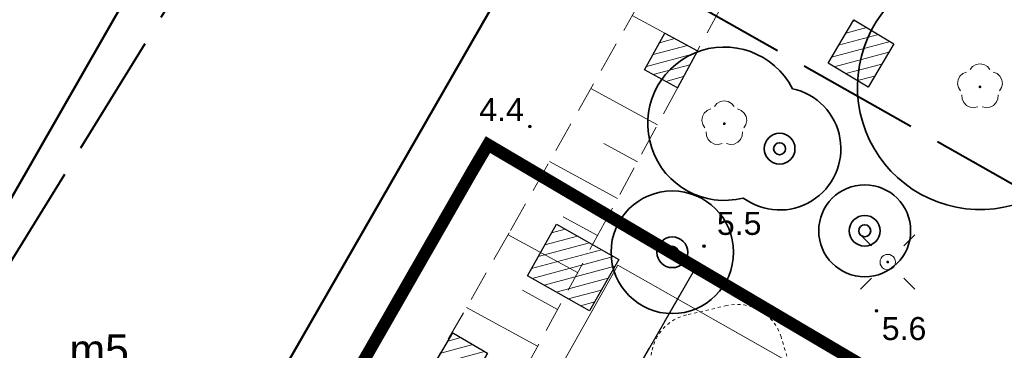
# Model space of a CAD drawing. Extents: x 5477758 to 5478338, y 5918274 to 5918502.
# Tile 118 of 121: x 5477929 to 5477961, y 5918464 to 5918475. Entities that reach past the tile are written whole.
import ezdxf
from ezdxf.enums import TextEntityAlignment as Align

# ---------------------------------------------------------------- set-up
doc = ezdxf.new("R2010")
doc.units = 0
for name, pattern in [('budynki akt$0$DASHED', [19.05, 12.7, -6.35]), ('DASHED', [19.05, 12.7, -6.35]), ('PRZER1-1', [2, 1, -1]), ('PRZER2-1', [3, 2, -1]), ('PRZER4-1', [5, 4, -1])]:
    doc.linetypes.add(name, pattern=pattern)
doc.layers.get('0').update_dxf_attribs({"color": 8, "linetype": 'CONTINUOUS', "lineweight": 13})
for name, color, linetype, lineweight in [('0_granica 10m od okien', 8, 'CONTINUOUS', 0), ('0_PROJEKTOWANE OGRODZENIE', 8, 'CONTINUOUS', 0), ('0_PROJEKTOWANE ZABAWKI', 8, 'CONTINUOUS', 0), ('A_GRANICA OPRACOWANIA', 8, 'CONTINUOUS', 0), ('GESBZO', 8, 'CONTINUOUS', 50), ('GESBZO_O', 8, 'CONTINUOUS', 50), ('GSLINN', 8, 'CONTINUOUS', 18), ('GSPRDL', 8, 'CONTINUOUS', 18), ('GSSZSN', 8, 'PRZER2-1', 18), ('GUPELA', 8, 'CONTINUOUS', 18), ('OT_Rzedna', 8, 'CONTINUOUS', 18), ('pomiar', 8, 'CONTINUOUS', 18), ('wysokosci', 8, 'CONTINUOUS', 18), ('zakres', 8, 'PRZER4-1', 50), ('ZZ_drzewo-nanoszone-recznie', 8, 'CONTINUOUS', 35), ('ZZ_grupa', 8, 'CONTINUOUS', 30), ('ZZ_grupa-krzewow-szraf', 8, 'CONTINUOUS', 13), ('ZZ_korona', 8, 'CONTINUOUS', 35)]:
    doc.layers.add(name, color=color, linetype=linetype, lineweight=lineweight)
doc.styles.add('GEO-INFO', font='arial.ttf')
pattern_1 = [(194.933, (5477837.84446, 5918344.9947), (0.08181636, -0.30677734), [])]

# ---------------------------------------------------------------- blocks, each defined once
blk = doc.blocks.new('SPDLP')
blk.add_hatch(color=0).paths.add_polyline_path([(0, -0.09), (0.027812, -0.085595), (0.052901, -0.072812), (0.072812, -0.052901), (0.085595, -0.027812), (0.09, 0), (0.085595, 0.027812), (0.072812, 0.052901), (0.052901, 0.072812), (0.027812, 0.085595), (0, 0.09), (-0.027812, 0.085595), (-0.052901, 0.072812), (-0.072812, 0.052901), (-0.085595, 0.027812), (-0.09, 0), (-0.085595, -0.027812), (-0.072812, -0.052901), (-0.052901, -0.072812), (-0.027812, -0.085595)])
at = {"color": 0}
for points in [[(-0.648554, 1.126667), (-0.481106, 1.325358), (-0.255912, 1.454989), (0, 1.5), (0.255912, 1.454989), (0.481106, 1.325358), (0.648554, 1.126667)], [(-1.271938, -0.268652), (-1.40916, -0.048001), (-1.462858, 0.20623), (-1.426585, 0.463525), (-1.304695, 0.693003), (-1.11182, 0.867117), (-0.871109, 0.964971)], [(0.871109, 0.964971), (1.11182, 0.867117), (1.304695, 0.693003), (1.426585, 0.463525), (1.462858, 0.20623), (1.40916, -0.048001), (1.271938, -0.268652)], [(-0.137547, -1.292703), (-0.389802, -1.355024), (-0.648184, -1.327532), (-0.881678, -1.213525), (-1.062258, -1.026689), (-1.168249, -0.78945), (-1.186929, -0.530282)], [(1.186929, -0.530282), (1.168249, -0.78945), (1.062258, -1.026689), (0.881678, -1.213525), (0.648184, -1.327532), (0.389802, -1.355024), (0.137547, -1.292703)]]:
    blk.add_lwpolyline(points, dxfattribs=at)
blk = doc.blocks.new('OTRN')
at = {"linetype": 'Continuous', "lineweight": 13}
blk.add_hatch(color=0, dxfattribs=at).paths.add_polyline_path([(0, -0.091, 1), (0, 0.091, 1)])
at = {"color": 0, "linetype": 'Continuous', "lineweight": 13}
blk.add_circle((0, 0), 0.0906, dxfattribs=at)
blk = doc.blocks.new('SUEO')
blk.add_hatch(color=0).paths.add_polyline_path([(-0.002174, 0.089974), (0.023762, 0.086807), (0.042561, 0.0793), (0.060131, 0.066965), (0.076266, 0.047786), (0.086234, 0.025762), (0.089972, 0.002226), (0.088646, -0.015553), (0.081114, -0.038994), (0.066834, -0.060276), (0.049699, -0.075033), (0.027576, -0.085671), (0.004027, -0.08991), (-0.019639, -0.087831), (-0.040932, -0.080154), (-0.059082, -0.067892), (-0.073734, -0.051607), (-0.08374, -0.032979), (-0.089221, -0.011817), (-0.089063, 0.012951), (-0.082571, 0.035806), (-0.069528, 0.057148), (-0.048957, 0.075519), (-0.026898, 0.085887)])
at = {"color": 0}
for points in [[(-1.767767, 1.767767), (-1.06066, 1.06066)], [(1.767767, 1.767767), (1.06066, 1.06066)], [(-1.767767, -1.767767), (-1.06066, -1.06066)], [(1.767767, -1.767767), (1.06066, -1.06066)]]:
    blk.add_lwpolyline(points, dxfattribs=at)
blk = doc.blocks.new('OKRAG_PELNY')
at = {"color": 0}
blk.add_lwpolyline([(0, 0.5), (0.12941, 0.482963), (0.25, 0.433013), (0.353553, 0.353553), (0.433013, 0.25), (0.482963, 0.12941), (0.5, 0), (0.482963, -0.12941), (0.433013, -0.25), (0.353553, -0.353553), (0.25, -0.433013), (0.12941, -0.482963), (0, -0.5), (-0.12941, -0.482963), (-0.25, -0.433013), (-0.353553, -0.353553), (-0.433013, -0.25), (-0.482963, -0.12941), (-0.5, 0), (-0.482963, 0.12941), (-0.433013, 0.25), (-0.353553, 0.353553), (-0.25, 0.433013), (-0.12941, 0.482963)], close=True, dxfattribs=at)
blk = doc.blocks.new('drzewo-odreczne')
at = {"layer": 'ZZ_drzewo-nanoszone-recznie', "linetype": 'Continuous'}
for radius in [0.502, 0.196]:
    blk.add_circle((0, 0), radius, dxfattribs=at)
blk = doc.blocks.new('zw$CEC1')
at = {"linetype": 'DASHED', "ltscale": 0.01}
blk.add_lwpolyline([(1162.1, -935.7, 0.152476), (1247.4, -909.1), (1383, -815.3, 0.059025), (1409.5, -792), (1526.7, -792, 0.414214), (1626.7, -692), (1626.7, -638.3, 0.414214), (1526.7, -538.3), (1409.5, -538.3, 0.094502), (1364.8, -504.2), (1271, -457.3, 0.116569), (1203.9, -441.4), (1041, -441.4, 0.016993), (1030.8, -441.7), (944.9, -447.6, 0.394444), (805, -597.2), (805, -732.6, 0.302922), (897.4, -871.1), (1025.2, -924.2, 0.098884), (1082.8, -935.7)], format="xyb", close=True, dxfattribs=at)

msp = doc.modelspace()

# ---------------------------------------------------------------- hatches: boundary and pattern name
at = {"layer": 'ZZ_grupa-krzewow-szraf'}
h = msp.add_hatch(dxfattribs=at)
h.set_pattern_fill('ANSI31', color=256, scale=0.1, angle=90)
h.set_pattern_definition(pattern_1)
h.paths.add_polyline_path([(5477956.406, 5918472.921), (5477957.248, 5918474.332), (5477955.941, 5918475.112), (5477955.099, 5918473.702)])
h = msp.add_hatch(dxfattribs=at)
h.set_pattern_fill('ANSI31', color=256, scale=0.1, angle=90)
h.set_pattern_definition(pattern_1)
h.paths.add_polyline_path([(5477950.838, 5918474.099), (5477949.772, 5918474.676), (5477949.108, 5918473.478), (5477950.186, 5918472.895)])
h = msp.add_hatch(dxfattribs=at)
h.set_pattern_fill('ANSI31', color=256, scale=0.1, angle=90)
h.set_pattern_definition(pattern_1)
h.paths.add_polyline_path([(5477947.314, 5918465.618), (5477948.266, 5918467.298), (5477946.236, 5918468.449), (5477945.284, 5918466.769)])
h = msp.add_hatch(dxfattribs=at)
h.set_pattern_fill('ANSI31', color=256, scale=0.1, angle=90)
h.set_pattern_definition(pattern_1)
h.paths.add_polyline_path([(5477943.981, 5918464.241), (5477942.846, 5918464.907), (5477941.945, 5918463.377), (5477943.079, 5918462.704)])

# ---------------------------------------------------------------- linework, layer by layer
at = {"layer": '0_granica 10m od okien', "linetype": 'PRZER1-1', "lineweight": 30}
msp.add_lwpolyline([(5477950.251, 5918466.123), (5477942.899, 5918453.351)], dxfattribs=at)
at = {"layer": '0_PROJEKTOWANE OGRODZENIE', "lineweight": 30}
msp.add_lwpolyline([(5477942.959, 5918453.455), (5477950.692, 5918466.889), (5477956.869, 5918463.337), (5477947.851, 5918447.759), (5477943.435, 5918450.298), (5477943.299, 5918450.376), (5477942.959, 5918453.455)], dxfattribs=at)
at = {"layer": 'A_GRANICA OPRACOWANIA', "linetype": 'budynki akt$0$DASHED', "ltscale": 0.1, "const_width": 0.4}
msp.add_lwpolyline([(5477924.666, 5918437.385), (5477923.68, 5918435.693), (5477947.085, 5918422.232), (5477949.411, 5918426.304), (5477947.596, 5918427.361), (5477964.141, 5918455.941), (5477965.541, 5918458.35), (5477956.078, 5918463.925), (5477947.799, 5918468.803), (5477947.799, 5918468.803), (5477943.997, 5918471.043), (5477943.489, 5918470.182), (5477933.716, 5918453.151), (5477933.004, 5918451.909), (5477924.666, 5918437.385)], dxfattribs=at)
at = {"layer": 'GESBZO', "linetype": 'Continuous', "lineweight": 50}
msp.add_lwpolyline([(5477938.187, 5918486.305), (5477944.481, 5918482.719), (5477947.274, 5918480.998), (5477931.149, 5918452.977), (5477933.004, 5918451.909), (5477924.666, 5918437.385), (5477915.543, 5918442.632), (5477923.558, 5918456.638), (5477921.783, 5918457.715)], close=True, dxfattribs=at)
at = {"layer": 'GSLINN', "linetype": 'Continuous', "lineweight": 18}
msp.add_lwpolyline([(5477948.233, 5918467.115), (5477962.493, 5918459.043)], dxfattribs=at)
at = {"layer": 'GSSZSN', "linetype": 'PRZER2-1', "lineweight": 18, "ltscale": 0.5}
for points in [[(5477929.356, 5918434.475), (5477926.268, 5918436.181), (5477930.77, 5918443.87), (5477944.733, 5918468.243), (5477950.113, 5918477.734), (5477949.938, 5918479.477), (5477950.546, 5918480.534)], [(5477950.546, 5918480.534), (5477953.061, 5918478.205), (5477947.805, 5918468.497), (5477938.059, 5918450.522), (5477929.356, 5918434.475)]]:
    msp.add_lwpolyline(points, dxfattribs=at)
at = {"layer": 'GSSZSN', "linetype": 'Continuous', "lineweight": 18, "flags": 128}
for points in [[(5477950.838, 5918474.099), (5477948.706, 5918475.253)], [(5477950.186, 5918472.895), (5477949.108, 5918473.478)], [(5477949.534, 5918471.69), (5477947.355, 5918472.87)], [(5477948.882, 5918470.486), (5477947.781, 5918471.082)], [(5477948.23, 5918469.282), (5477946.005, 5918470.487)], [(5477947.578, 5918468.078), (5477946.454, 5918468.687)], [(5477946.925, 5918466.874), (5477944.654, 5918468.105)], [(5477946.272, 5918465.67), (5477945.122, 5918466.293)], [(5477945.619, 5918464.466), (5477943.292, 5918465.728)]]:
    msp.add_lwpolyline(points, dxfattribs=at)
at = {"layer": 'pomiar', "linetype": 'Continuous', "lineweight": 18, "flags": 128}
for points in [[(5477948.233, 5918467.115), (5477943.04, 5918457.871), (5477943.928, 5918457.35)], [(5477948.233, 5918467.115), (5477960.464, 5918460.186), (5477959.32, 5918458.24)]]:
    msp.add_lwpolyline(points, dxfattribs=at)
at = {"layer": 'zakres', "linetype": 'PRZER4-1', "lineweight": 40}
msp.add_lwpolyline([(5477963.54, 5918377.848), (5477941.504, 5918392.244), (5477979.546, 5918459.295), (5477938.033, 5918482.848), (5477904.167, 5918427.813), (5477915.775, 5918420.837), (5477872.982, 5918351.171), (5477887.852, 5918340.978), (5477923.836, 5918315.921)], close=True, dxfattribs=at)
at = {"layer": 'ZZ_grupa'}
msp.add_lwpolyline([(5477957.248, 5918474.332), (5477956.406, 5918472.921), (5477955.099, 5918473.702), (5477955.941, 5918475.112)], close=True, dxfattribs=at)
at = {"layer": 'ZZ_grupa', "elevation": 10.06}
for points in [[(5477949.772, 5918474.676), (5477950.838, 5918474.099), (5477950.186, 5918472.895), (5477949.108, 5918473.478), (5477949.772, 5918474.676)], [(5477942.846, 5918464.907), (5477943.981, 5918464.241), (5477943.079, 5918462.704), (5477941.945, 5918463.377), (5477942.846, 5918464.907)]]:
    msp.add_lwpolyline(points, dxfattribs=at)
at = {"layer": 'ZZ_grupa'}
msp.add_lwpolyline([(5477948.266, 5918467.298), (5477947.314, 5918465.618), (5477945.284, 5918466.769), (5477946.236, 5918468.449), (5477948.266, 5918467.298), (5477948.266, 5918467.298)], dxfattribs=at)
at = {"layer": 'ZZ_korona'}
for centre, radius in [((5477956.297, 5918468.233), 1.5), ((5477950.016, 5918467.533), 2)]:
    msp.add_circle(centre, radius, dxfattribs=at)
for centre, radius, start, end in [((5477960.06, 5918472.926, 10.12), 4, 45.8693, 329.8191), ((5477951.713, 5918471.724, 10.12), 2.5, 27.1718, 284.2947), ((5477953.519, 5918470.91), 2, 233.5358, 77.9307)]:
    msp.add_arc(centre, radius, start, end, dxfattribs=at)

# ---------------------------------------------------------------- block references
at = {"layer": '0_PROJEKTOWANE ZABAWKI', "xscale": 0.009981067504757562, "yscale": 0.009981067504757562, "zscale": 0.009981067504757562, "rotation": 283.0720937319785}
msp.add_blockref('zw$CEC1', (5477955.785, 5918474.969), dxfattribs=at)
at = {"layer": 'GSPRDL', "lineweight": 18, "xscale": 0.5, "yscale": 0.5}
for p in [(5477960.06, 5918472.926), (5477951.713, 5918471.724)]:
    msp.add_blockref('SPDLP', p, dxfattribs=at)
at = {"layer": 'GUPELA', "lineweight": 18, "xscale": 0.5, "yscale": 0.5}
for name, p in [('SUEO', (5477957.048, 5918467.213, 10.15)), ('OKRAG_PELNY', (5477957.048, 5918467.213, 10.16))]:
    msp.add_blockref(name, p, dxfattribs=at)
at = {"layer": 'OT_Rzedna', "linetype": 'Continuous', "xscale": 0.5, "yscale": 0.5, "zscale": 0.5}
for p in [(5477945.367, 5918471.631), (5477951.051, 5918467.733), (5477956.684, 5918465.625)]:
    msp.add_blockref('OTRN', p, dxfattribs=at)
at = {"layer": 'ZZ_drzewo-nanoszone-recznie', "rotation": 98.49156574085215}
for p in [(5477953.519, 5918470.91), (5477956.297, 5918468.233)]:
    msp.add_blockref('drzewo-odreczne', p, dxfattribs=at)
at = {"layer": 'ZZ_drzewo-nanoszone-recznie', "xscale": -1, "rotation": 21.37443088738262}
msp.add_blockref('drzewo-odreczne', (5477950.016, 5918467.533), dxfattribs=at)

# ---------------------------------------------------------------- texts
at = {"layer": 'GESBZO_O', "linetype": 'Continuous', "lineweight": 0, "style": 'GEO-INFO'}
msp.add_text('m5', height=1, dxfattribs=at).set_placement((5477932.275, 5918463.853), align=Align.RIGHT)
at = {"layer": 'wysokosci', "style": 'GEO-INFO'}
for s, p in [('4.4', (5477943.714, 5918472.56)), ('5.5', (5477951.471, 5918468.849)), ('5.6', (5477956.853, 5918465.421))]:
    msp.add_text(s, height=0.75, dxfattribs=at).set_placement(p, align=Align.TOP_LEFT)

doc.saveas('drawing.dxf')
